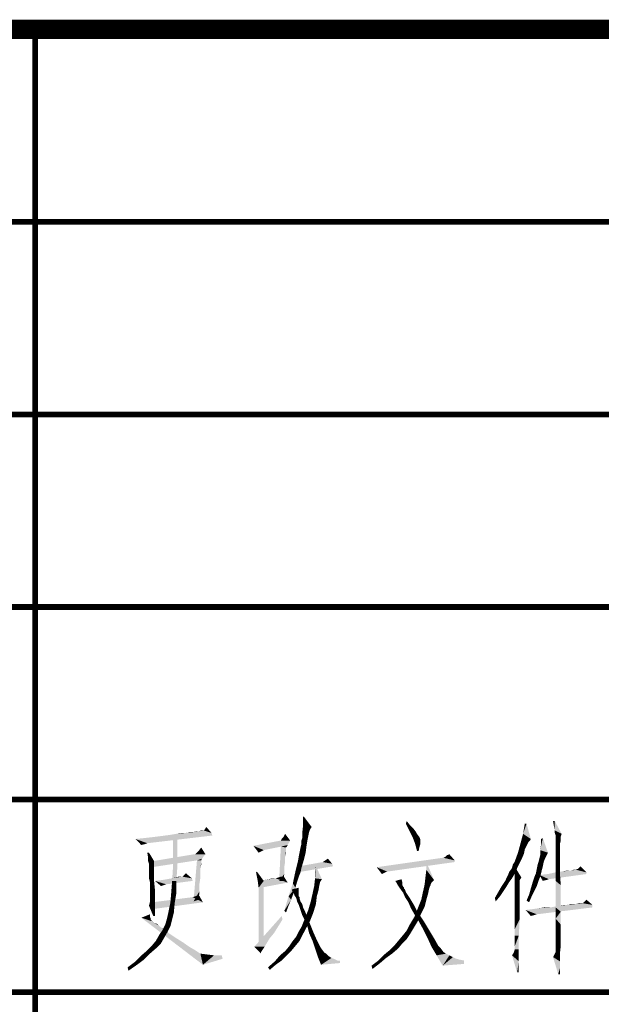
# Model space of a CAD drawing. Header units: millimetres. Extents: x 0 to 420, y 0 to 297.
# Tile 15 of 27: x 250 to 265, y 25 to 50. Entities that reach past the tile are written whole.
import ezdxf

# ---------------------------------------------------------------- set-up
doc = ezdxf.new("R2010")
doc.units = ezdxf.units.MM
doc.header["$LTSCALE"] = 23.1
doc.layers.get('0').update_dxf_attribs({"linetype": 'CONTINUOUS'})
doc.layers.add('GMA1347总成-02_DXF_FORMAT', color=7, linetype='CONTINUOUS')

msp = doc.modelspace()

# ---------------------------------------------------------------- linework, layer by layer
at = {"color": 1, "linetype": 'CONTINUOUS'}
for points in [[(256.977, 29.556), (256.954, 29.333), (256.954, 29.556)], [(256.954, 29.333), (256.977, 29.556), (257.177, 29.289)], [(259.621, 29.378), (259.643, 29.444), (259.732, 29.333)], [(263.488, 29.444), (263.465, 29.311), (263.443, 29.444)], [(263.488, 29.2), (263.465, 29.311), (263.488, 29.444)], [(263.488, 29.2), (263.488, 29.444), (263.665, 29.111)], [(254.11, 29.156), (253.91, 29.133), (254.021, 29.156)], [(254.577, 29.133), (253.91, 29.133), (254.11, 29.156)], [(254.243, 29.178), (254.11, 29.156), (254.177, 29.178)], [(254.577, 29.133), (254.11, 29.156), (254.243, 29.178)], [(254.354, 29.2), (254.377, 29.2), (254.243, 29.178)], [(254.332, 29.2), (254.354, 29.2), (254.243, 29.178)], [(254.332, 29.2), (254.243, 29.178), (254.31, 29.2)], [(254.577, 29.133), (254.243, 29.178), (254.377, 29.2)], [(254.577, 29.133), (254.377, 29.2), (254.399, 29.222)], [(254.399, 29.222), (254.443, 29.289), (254.577, 29.133)], [(257.177, 29.289), (256.932, 29.133), (256.954, 29.333)], [(257.177, 29.289), (257.132, 29.222), (256.932, 29.133)], [(257.132, 29.222), (257.11, 29.156), (256.932, 29.133)], [(256.932, 29.067), (256.932, 29.133), (257.11, 29.156)], [(256.932, 29.067), (257.11, 29.156), (257.088, 29.044)], [(259.732, 29.333), (259.71, 29.2), (259.621, 29.378)], [(259.732, 29.333), (259.821, 29.244), (259.71, 29.2)], [(259.71, 29.2), (259.821, 29.244), (259.888, 29.156)], [(259.888, 29.156), (259.799, 29.022), (259.71, 29.2)], [(259.888, 29.156), (259.91, 29.111), (259.799, 29.022)], [(262.754, 29.378), (262.665, 29.111), (262.71, 29.378)], [(262.665, 29.111), (262.754, 29.378), (262.865, 28.978)], [(263.665, 29.111), (263.488, 29.133), (263.488, 29.2)], [(252.599, 28.978), (252.821, 29), (254.599, 29.067)], [(252.599, 28.978), (254.599, 29.067), (252.91, 28.867)], [(252.91, 28.867), (252.754, 28.822), (252.599, 28.978)], [(252.821, 29), (253.021, 29.022), (254.599, 29.067)], [(253.021, 29.022), (253.199, 29.044), (254.599, 29.067)], [(254.599, 29.067), (253.199, 29.044), (253.377, 29.067)], [(253.377, 29.067), (253.532, 29.089), (254.577, 29.133)], [(253.377, 29.067), (254.577, 29.133), (254.599, 29.067)], [(253.532, 29.089), (253.665, 29.111), (254.577, 29.133)], [(253.688, 29.022), (253.577, 28.6), (253.577, 29.022)], [(253.577, 28.6), (253.688, 29.022), (253.688, 28.6)], [(253.91, 29.133), (254.577, 29.133), (253.665, 29.111)], [(253.91, 29.133), (253.665, 29.111), (253.799, 29.133)], [(256.621, 28.933), (256.577, 28.867), (255.665, 28.8)], [(256.377, 28.933), (256.621, 28.933), (255.665, 28.8)], [(256.377, 28.933), (255.665, 28.8), (256.354, 28.933)], [(256.377, 28.933), (256.399, 28.978), (256.443, 29.022)], [(256.621, 28.933), (256.377, 28.933), (256.443, 29.022)], [(256.443, 29.022), (256.488, 29.111), (256.621, 28.933)], [(256.91, 28.933), (256.932, 29), (257.088, 29.044)], [(256.91, 28.933), (257.088, 29.044), (257.065, 28.933)], [(257.065, 28.933), (256.91, 28.844), (256.91, 28.933)], [(256.91, 28.844), (257.065, 28.933), (257.043, 28.8)], [(257.088, 29.044), (256.932, 29), (256.932, 29.067)], [(259.799, 29.022), (259.91, 29.111), (259.977, 29.022)], [(259.977, 29.022), (259.865, 28.844), (259.799, 29.022)], [(259.977, 29.022), (259.999, 28.956), (259.865, 28.844)], [(259.999, 28.956), (259.999, 28.911), (259.865, 28.844)], [(259.865, 28.844), (259.999, 28.911), (259.999, 28.844)], [(262.865, 28.978), (262.599, 28.867), (262.665, 29.111)], [(262.865, 28.978), (262.843, 28.933), (262.599, 28.867)], [(262.843, 28.933), (262.799, 28.889), (262.599, 28.867)], [(262.599, 28.867), (262.799, 28.889), (262.754, 28.8)], [(263.11, 28.689), (263.132, 28.844), (263.177, 29)], [(263.11, 28.689), (263.177, 29), (263.31, 28.622)], [(263.132, 28.844), (263.132, 28.978), (263.177, 29)], [(263.665, 29.111), (263.51, 29.067), (263.488, 29.133)], [(263.51, 29.067), (263.665, 29.111), (263.643, 29.044)], [(263.643, 29.044), (263.51, 29.022), (263.51, 29.067)], [(263.51, 29.022), (263.643, 29.044), (263.643, 28.978)], [(263.643, 28.978), (263.51, 28.956), (263.51, 29.022)], [(263.51, 28.956), (263.643, 28.978), (263.643, 28.933)], [(263.643, 28.933), (263.51, 28.822), (263.51, 28.956)], [(263.643, 28.933), (263.621, 28.844), (263.51, 28.822)], [(252.91, 28.867), (252.843, 28.844), (252.754, 28.822)], [(254.154, 28.578), (254.199, 28.622), (254.243, 28.667)], [(254.421, 28.578), (254.154, 28.578), (254.243, 28.667)], [(254.243, 28.667), (254.31, 28.756), (254.421, 28.578)], [(256.577, 28.867), (256.554, 28.822), (255.665, 28.8)], [(256.377, 28.778), (255.665, 28.8), (256.554, 28.822)], [(255.665, 28.8), (256.377, 28.778), (255.932, 28.689)], [(255.932, 28.689), (255.799, 28.622), (255.665, 28.8)], [(256.51, 28.756), (256.332, 27.889), (256.377, 28.778)], [(256.51, 28.756), (256.51, 28.733), (256.332, 27.889)], [(256.51, 28.733), (256.51, 28.667), (256.332, 27.889)], [(256.51, 28.667), (256.488, 28.511), (256.332, 27.889)], [(256.377, 28.778), (256.554, 28.822), (256.532, 28.778)], [(256.377, 28.778), (256.532, 28.778), (256.51, 28.756)], [(256.51, 28.667), (256.51, 28.6), (256.488, 28.511)], [(257.021, 28.622), (256.843, 28.533), (256.865, 28.644)], [(256.865, 28.644), (256.888, 28.756), (257.043, 28.8)], [(256.865, 28.644), (257.043, 28.8), (257.021, 28.622)], [(257.043, 28.8), (256.888, 28.756), (256.91, 28.844)], [(259.999, 28.844), (259.91, 28.667), (259.865, 28.844)], [(259.999, 28.844), (259.977, 28.778), (259.91, 28.667)], [(259.91, 28.667), (259.977, 28.778), (259.954, 28.667)], [(262.754, 28.8), (262.532, 28.622), (262.599, 28.867)], [(262.754, 28.8), (262.71, 28.711), (262.532, 28.622)], [(262.532, 28.622), (262.71, 28.711), (262.688, 28.6)], [(263.31, 28.622), (263.11, 28.556), (263.11, 28.689)], [(263.51, 28.822), (263.621, 28.844), (263.621, 28.733)], [(263.621, 28.733), (263.51, 28.644), (263.51, 28.822)], [(263.51, 28.644), (263.621, 28.733), (263.621, 28.556)], [(263.621, 28.556), (263.51, 28.444), (263.51, 28.644)], [(252.954, 28.622), (252.932, 28.489), (252.91, 28.622)], [(252.932, 28.4), (252.932, 28.489), (252.954, 28.622)], [(252.932, 28.4), (252.954, 28.622), (253.088, 28.4)], [(253.088, 28.4), (252.954, 28.333), (252.932, 28.4)], [(252.954, 28.289), (252.954, 28.333), (253.088, 28.4)], [(252.954, 28.267), (252.954, 28.289), (253.088, 28.4)], [(252.954, 28.244), (252.954, 28.267), (253.088, 28.4)], [(252.954, 28.222), (252.954, 28.244), (253.088, 28.4)], [(252.954, 28.178), (252.954, 28.222), (253.088, 28.4)], [(252.954, 28.111), (252.954, 28.178), (253.088, 28.4)], [(252.954, 28.111), (253.088, 28.4), (253.088, 28.111)], [(253.043, 28.4), (254.199, 28.422), (253.021, 28.244)], [(254.421, 28.578), (254.377, 28.533), (253.043, 28.4)], [(254.154, 28.578), (254.421, 28.578), (253.043, 28.4)], [(254.154, 28.578), (253.043, 28.4), (254.11, 28.578)], [(254.377, 28.533), (254.332, 28.467), (253.043, 28.4)], [(254.332, 28.467), (254.199, 28.422), (253.043, 28.4)], [(253.688, 28.6), (253.577, 28.244), (253.577, 28.6)], [(253.577, 28.244), (253.688, 28.6), (253.688, 28.222)], [(254.31, 28.422), (254.31, 28.378), (254.11, 27.356)], [(254.31, 28.422), (254.11, 27.356), (254.199, 28.422)], [(254.31, 28.378), (254.31, 28.356), (254.11, 27.356)], [(254.199, 28.422), (254.332, 28.467), (254.31, 28.422)], [(256.488, 28.511), (256.488, 28.378), (256.332, 27.889)], [(256.488, 28.378), (256.465, 28.244), (256.332, 27.889)], [(256.91, 28.222), (256.754, 28.133), (256.821, 28.4)], [(256.977, 28.444), (256.821, 28.4), (256.843, 28.533)], [(256.821, 28.4), (256.977, 28.444), (256.91, 28.222)], [(256.843, 28.533), (257.021, 28.622), (256.977, 28.444)], [(257.71, 28.333), (256.843, 28.267), (257.465, 28.378)], [(257.465, 28.378), (257.532, 28.422), (257.599, 28.467)], [(257.465, 28.378), (257.599, 28.467), (257.71, 28.333)], [(260.599, 28.489), (260.888, 28.422), (258.865, 28.244)], [(260.599, 28.489), (258.865, 28.244), (260.577, 28.489)], [(260.888, 28.422), (260.888, 28.378), (258.865, 28.244)], [(259.132, 28.133), (258.865, 28.244), (260.888, 28.378)], [(259.132, 28.133), (260.888, 28.378), (259.154, 28.133)], [(260.154, 28.178), (260.154, 28.378), (260.354, 27.911)], [(260.888, 28.422), (260.599, 28.489), (260.643, 28.511)], [(260.643, 28.511), (260.688, 28.556), (260.754, 28.578)], [(260.643, 28.511), (260.754, 28.578), (260.888, 28.422)], [(262.577, 28.356), (262.399, 28.311), (262.443, 28.378)], [(262.688, 28.6), (262.443, 28.378), (262.532, 28.622)], [(262.688, 28.6), (262.643, 28.489), (262.443, 28.378)], [(262.443, 28.378), (262.643, 28.489), (262.577, 28.356)], [(263.199, 28.378), (263.043, 28.311), (263.065, 28.378)], [(263.043, 28.311), (263.199, 28.378), (263.177, 28.267)], [(263.243, 28.489), (263.065, 28.378), (263.11, 28.556)], [(263.065, 28.378), (263.243, 28.489), (263.199, 28.378)], [(263.31, 28.622), (263.288, 28.578), (263.11, 28.556)], [(263.11, 28.556), (263.288, 28.578), (263.243, 28.489)], [(263.51, 28.444), (263.621, 28.556), (263.621, 28.356)], [(263.621, 28.356), (263.51, 28.178), (263.51, 28.444)], [(253.688, 28.222), (253.554, 27.889), (253.577, 28.244)], [(253.554, 27.889), (253.688, 28.222), (253.665, 27.889)], [(254.31, 28.356), (254.288, 28.222), (254.11, 27.356)], [(254.288, 28.222), (254.288, 28.111), (254.11, 27.356)], [(254.31, 28.356), (254.31, 28.311), (254.288, 28.222)], [(255.777, 27.889), (255.732, 28.111), (255.754, 28.133)], [(255.777, 27.889), (255.754, 28.133), (255.932, 27.889)], [(256.465, 28.244), (256.465, 28.067), (256.332, 27.889)], [(256.888, 28.111), (256.688, 27.822), (256.754, 28.133)], [(256.754, 28.133), (256.91, 28.222), (256.888, 28.111)], [(257.732, 28.267), (256.799, 28.111), (256.843, 28.267)], [(256.843, 28.267), (257.71, 28.333), (257.732, 28.267)], [(257.265, 27.956), (257.265, 28.111), (257.288, 28.267)], [(257.265, 27.956), (257.288, 28.267), (257.443, 27.933)], [(258.865, 28.244), (259.132, 28.133), (259.088, 28.111)], [(258.865, 28.244), (259.088, 28.111), (259.043, 28.089)], [(259.043, 28.089), (258.999, 28.067), (258.865, 28.244)], [(260.354, 27.911), (260.132, 28), (260.154, 28.178)], [(262.488, 28.133), (262.443, 28.067), (262.265, 28.022)], [(262.488, 28.133), (262.265, 28.022), (262.31, 28.133)], [(262.51, 28.222), (262.31, 28.133), (262.377, 28.222)], [(262.31, 28.133), (262.51, 28.222), (262.488, 28.133)], [(262.377, 28.222), (262.399, 28.311), (262.577, 28.356)], [(262.377, 28.222), (262.577, 28.356), (262.51, 28.222)], [(262.443, 28.133), (262.421, 28.244), (262.443, 28.267)], [(262.443, 28.133), (262.443, 28.267), (262.621, 27.978)], [(262.621, 27.978), (262.443, 28.022), (262.443, 28.133)], [(263.154, 28.178), (262.999, 28.089), (263.021, 28.2)], [(262.999, 28.089), (263.154, 28.178), (263.132, 28.089)], [(263.177, 28.267), (263.021, 28.2), (263.043, 28.311)], [(263.021, 28.2), (263.177, 28.267), (263.154, 28.178)], [(263.51, 28.178), (263.621, 28.356), (263.621, 28.089)], [(263.621, 28.089), (263.51, 27.889), (263.51, 28.178)], [(263.51, 28.111), (263.665, 28.133), (263.91, 28.156)], [(264.31, 28.111), (263.51, 28.111), (263.91, 28.156)], [(263.91, 28.156), (263.665, 28.133), (263.799, 28.156)], [(264.043, 28.178), (263.91, 28.156), (263.977, 28.178)], [(264.31, 28.111), (263.91, 28.156), (264.043, 28.178)], [(264.088, 28.2), (264.043, 28.178), (264.065, 28.2)], [(264.31, 28.111), (264.043, 28.178), (264.088, 28.2)], [(264.31, 28.111), (264.088, 28.2), (264.11, 28.222)], [(264.11, 28.222), (264.154, 28.267), (264.31, 28.111)], [(253.088, 28.111), (252.954, 28.044), (252.954, 28.111)], [(252.954, 27.956), (252.954, 28.044), (253.088, 28.111)], [(252.977, 27.867), (252.954, 27.956), (253.088, 28.111)], [(252.977, 27.867), (253.088, 28.111), (253.088, 27.867)], [(253.088, 27.867), (252.977, 27.711), (252.977, 27.867)], [(252.977, 27.711), (253.088, 27.867), (253.11, 27.644)], [(253.11, 27.889), (253.288, 27.911), (254.065, 27.956)], [(253.11, 27.889), (254.065, 27.956), (254.088, 27.889)], [(253.11, 27.889), (254.088, 27.889), (253.399, 27.8)], [(253.11, 27.889), (253.399, 27.8), (253.332, 27.778)], [(253.332, 27.778), (253.265, 27.756), (253.11, 27.889)], [(253.288, 27.911), (253.421, 27.933), (254.065, 27.956)], [(254.065, 27.956), (253.421, 27.933), (253.554, 27.956)], [(253.665, 27.889), (253.532, 27.6), (253.554, 27.889)], [(253.532, 27.6), (253.665, 27.889), (253.665, 27.578)], [(253.554, 27.956), (253.643, 27.978), (253.821, 28)], [(254.065, 27.956), (253.554, 27.956), (253.821, 28)], [(253.777, 28), (253.821, 28), (253.643, 27.978)], [(253.777, 28), (253.643, 27.978), (253.732, 28)], [(253.821, 28), (253.865, 28.044), (253.91, 28.089)], [(253.821, 28), (253.91, 28.089), (254.065, 27.956)], [(253.821, 28), (253.843, 28.022), (253.865, 28.044)], [(254.288, 28.111), (254.288, 27.978), (254.11, 27.356)], [(254.288, 27.978), (254.265, 27.822), (254.11, 27.356)], [(255.932, 27.889), (255.799, 27.711), (255.777, 27.889)], [(255.799, 27.889), (255.932, 27.911), (256.243, 27.956)], [(256.554, 27.844), (255.799, 27.889), (256.243, 27.956)], [(256.554, 27.844), (255.843, 27.711), (255.799, 27.889)], [(255.799, 27.711), (255.932, 27.889), (255.932, 26.244)], [(255.932, 27.911), (256.065, 27.933), (256.243, 27.956)], [(256.243, 27.956), (256.065, 27.933), (256.154, 27.956)], [(256.243, 27.956), (256.31, 27.978), (256.421, 28)], [(256.554, 27.844), (256.243, 27.956), (256.421, 28)], [(256.421, 28), (256.31, 27.978), (256.377, 28)], [(256.332, 27.889), (256.465, 28.067), (256.443, 27.889)], [(256.421, 28), (256.443, 28.022), (256.554, 27.844)], [(256.888, 28.111), (256.843, 28), (256.688, 27.822)], [(256.843, 28), (256.799, 27.867), (256.688, 27.822)], [(256.688, 27.822), (256.799, 27.867), (256.754, 27.711)], [(257.443, 27.933), (257.243, 27.756), (257.265, 27.956)], [(257.443, 27.933), (257.399, 27.867), (257.243, 27.756)], [(257.399, 27.867), (257.377, 27.778), (257.243, 27.756)], [(259.354, 27.867), (259.354, 27.889), (259.51, 27.933)], [(259.377, 27.844), (259.354, 27.867), (259.51, 27.933)], [(259.377, 27.844), (259.51, 27.933), (259.532, 27.844)], [(260.354, 27.911), (260.11, 27.8), (260.132, 28)], [(260.354, 27.911), (260.31, 27.867), (260.11, 27.8)], [(260.31, 27.867), (260.288, 27.844), (260.11, 27.8)], [(262.31, 27.867), (262.11, 27.756), (262.199, 27.889)], [(262.11, 27.756), (262.31, 27.867), (262.243, 27.756)], [(262.377, 27.956), (262.199, 27.889), (262.265, 28.022)], [(262.199, 27.889), (262.377, 27.956), (262.31, 27.867)], [(262.265, 28.022), (262.443, 28.067), (262.377, 27.956)], [(262.621, 27.978), (262.443, 27.956), (262.443, 28.022)], [(262.443, 27.911), (262.443, 27.956), (262.621, 27.978)], [(262.443, 27.911), (262.621, 27.978), (262.577, 27.911)], [(262.577, 27.911), (262.443, 27.867), (262.443, 27.911)], [(262.443, 27.822), (262.443, 27.867), (262.577, 27.911)], [(262.443, 27.822), (262.577, 27.911), (262.577, 27.822)], [(263.065, 27.889), (262.91, 27.844), (262.954, 27.978)], [(262.91, 27.844), (263.065, 27.889), (263.021, 27.756)], [(263.132, 28.089), (263.11, 28), (262.954, 27.978)], [(263.132, 28.089), (262.954, 27.978), (262.999, 28.089)], [(262.954, 27.978), (263.11, 28), (263.065, 27.889)], [(264.31, 28.067), (263.088, 28.044), (263.31, 28.067)], [(263.088, 28.044), (264.31, 28.067), (263.332, 27.933)], [(263.332, 27.933), (263.177, 27.889), (263.088, 28.044)], [(263.332, 27.933), (263.265, 27.911), (263.177, 27.889)], [(264.31, 28.111), (263.31, 28.067), (263.51, 28.111)], [(263.31, 28.067), (264.31, 28.111), (264.31, 28.067)], [(263.51, 27.889), (263.621, 28.089), (263.643, 27.778)], [(263.643, 27.778), (263.51, 27.556), (263.51, 27.889)], [(253.11, 27.644), (252.977, 27.556), (252.977, 27.711)], [(252.977, 27.467), (252.977, 27.556), (253.11, 27.644)], [(252.977, 27.467), (253.11, 27.644), (253.11, 27.444)], [(254.265, 27.822), (254.265, 27.622), (254.11, 27.356)], [(254.265, 27.622), (254.243, 27.4), (254.11, 27.356)], [(255.932, 26.244), (255.799, 26.178), (255.799, 27.711)], [(256.754, 27.711), (256.577, 27.489), (256.688, 27.822)], [(256.754, 27.711), (256.71, 27.578), (256.577, 27.489)], [(256.665, 27.644), (256.665, 27.667), (256.843, 27.711)], [(256.665, 27.644), (256.843, 27.711), (256.843, 27.644)], [(256.843, 27.644), (256.688, 27.622), (256.665, 27.644)], [(256.71, 27.578), (256.688, 27.622), (256.843, 27.644)], [(256.71, 27.578), (256.843, 27.644), (256.843, 27.578)], [(257.354, 27.644), (257.199, 27.556), (257.243, 27.756)], [(257.199, 27.556), (257.354, 27.644), (257.31, 27.489)], [(257.243, 27.756), (257.377, 27.778), (257.354, 27.644)], [(259.532, 27.844), (259.399, 27.8), (259.377, 27.844)], [(259.399, 27.8), (259.532, 27.844), (259.532, 27.778)], [(259.532, 27.778), (259.443, 27.733), (259.399, 27.8)], [(259.443, 27.733), (259.532, 27.778), (259.554, 27.733)], [(259.554, 27.733), (259.488, 27.667), (259.443, 27.733)], [(259.554, 27.733), (259.577, 27.711), (259.488, 27.667)], [(259.577, 27.711), (259.577, 27.689), (259.488, 27.667)], [(259.488, 27.667), (259.577, 27.689), (259.599, 27.667)], [(259.599, 27.667), (259.554, 27.578), (259.488, 27.667)], [(259.599, 27.667), (259.621, 27.6), (259.554, 27.578)], [(260.265, 27.8), (260.265, 27.778), (260.065, 27.6)], [(260.265, 27.8), (260.065, 27.6), (260.11, 27.8)], [(260.265, 27.778), (260.243, 27.733), (260.065, 27.6)], [(260.243, 27.733), (260.221, 27.667), (260.065, 27.6)], [(260.065, 27.6), (260.221, 27.667), (260.199, 27.556)], [(260.11, 27.8), (260.288, 27.844), (260.265, 27.8)], [(262.243, 27.756), (262.154, 27.622), (262.021, 27.6)], [(262.243, 27.756), (262.021, 27.6), (262.11, 27.756)], [(262.021, 27.6), (262.154, 27.622), (262.065, 27.489)], [(262.577, 27.822), (262.577, 27.8), (262.443, 27.733)], [(262.577, 27.822), (262.443, 27.733), (262.443, 27.822)], [(262.443, 27.733), (262.577, 27.8), (262.577, 27.733)], [(262.577, 27.733), (262.577, 27.667), (262.443, 27.644)], [(262.577, 27.733), (262.443, 27.644), (262.443, 27.733)], [(262.443, 27.644), (262.577, 27.667), (262.577, 27.556)], [(262.577, 27.556), (262.443, 27.511), (262.443, 27.644)], [(262.954, 27.622), (262.821, 27.533), (262.865, 27.689)], [(262.821, 27.533), (262.954, 27.622), (262.888, 27.489)], [(263.021, 27.756), (262.865, 27.689), (262.91, 27.844)], [(262.865, 27.689), (263.021, 27.756), (262.954, 27.622)], [(263.51, 27.556), (263.643, 27.778), (263.643, 27.444)], [(253.11, 27.444), (252.977, 27.4), (252.977, 27.467)], [(252.977, 27.333), (252.977, 27.4), (253.11, 27.444)], [(252.977, 27.333), (253.11, 27.444), (253.11, 27.267)], [(254.354, 27.333), (253.043, 27.333), (254.088, 27.467)], [(253.665, 27.578), (253.51, 27.333), (253.532, 27.6)], [(253.51, 27.333), (253.665, 27.578), (253.621, 27.311)], [(254.354, 27.333), (254.088, 27.467), (254.154, 27.489)], [(254.154, 27.489), (254.243, 27.533), (254.354, 27.333)], [(256.643, 27.4), (256.465, 27.111), (256.577, 27.489)], [(256.643, 27.4), (256.577, 27.244), (256.465, 27.111)], [(256.577, 27.489), (256.71, 27.578), (256.643, 27.4)], [(256.843, 27.578), (256.732, 27.511), (256.71, 27.578)], [(256.843, 27.578), (256.843, 27.533), (256.732, 27.511)], [(256.732, 27.511), (256.843, 27.533), (256.843, 27.511)], [(256.843, 27.511), (256.777, 27.444), (256.732, 27.511)], [(256.843, 27.511), (256.843, 27.489), (256.777, 27.444)], [(256.843, 27.489), (256.865, 27.467), (256.777, 27.444)], [(256.777, 27.444), (256.865, 27.467), (256.865, 27.422)], [(256.865, 27.422), (256.799, 27.356), (256.777, 27.444)], [(256.799, 27.356), (256.865, 27.422), (256.888, 27.356)], [(256.888, 27.356), (256.843, 27.267), (256.799, 27.356)], [(256.888, 27.356), (256.932, 27.289), (256.843, 27.267)], [(257.288, 27.289), (257.088, 27.133), (257.154, 27.356)], [(257.31, 27.489), (257.154, 27.356), (257.199, 27.556)], [(257.154, 27.356), (257.31, 27.489), (257.288, 27.289)], [(259.554, 27.578), (259.621, 27.6), (259.665, 27.533)], [(259.665, 27.533), (259.599, 27.467), (259.554, 27.578)], [(259.599, 27.467), (259.665, 27.533), (259.71, 27.467)], [(259.71, 27.467), (259.688, 27.333), (259.599, 27.467)], [(259.71, 27.467), (259.777, 27.356), (259.688, 27.333)], [(259.688, 27.333), (259.777, 27.356), (259.843, 27.244)], [(260.154, 27.4), (260.11, 27.222), (259.932, 27.178)], [(260.154, 27.4), (259.932, 27.178), (260.021, 27.4)], [(260.199, 27.556), (260.021, 27.4), (260.065, 27.6)], [(260.021, 27.4), (260.199, 27.556), (260.154, 27.4)], [(262.065, 27.489), (261.932, 27.444), (262.021, 27.6)], [(261.932, 27.444), (262.065, 27.489), (261.954, 27.356)], [(262.443, 27.511), (262.577, 27.556), (262.577, 27.422)], [(262.577, 27.422), (262.443, 27.356), (262.443, 27.511)], [(262.443, 27.356), (262.577, 27.422), (262.577, 27.267)], [(262.577, 27.267), (262.443, 27.2), (262.443, 27.356)], [(262.888, 27.489), (262.754, 27.378), (262.821, 27.533)], [(262.754, 27.378), (262.888, 27.489), (262.821, 27.333)], [(263.643, 27.444), (263.51, 27.2), (263.51, 27.556)], [(263.51, 27.2), (263.643, 27.444), (263.643, 27.089)], [(264.243, 27.333), (264.31, 27.4), (264.465, 27.267)], [(253.11, 27.267), (252.954, 27.244), (252.977, 27.333)], [(252.954, 27.244), (253.11, 27.267), (253.11, 27.133)], [(253.11, 27.133), (253.065, 26.978), (252.954, 27.244)], [(254.354, 27.333), (253.043, 27.156), (253.043, 27.333)], [(253.11, 27.133), (253.11, 27.044), (253.065, 26.978)], [(253.599, 27.067), (253.421, 26.911), (253.465, 27.111)], [(253.621, 27.311), (253.465, 27.111), (253.51, 27.333)], [(253.465, 27.111), (253.621, 27.311), (253.599, 27.067)], [(256.465, 27.111), (256.577, 27.244), (256.51, 27.067)], [(256.843, 27.267), (256.932, 27.289), (256.954, 27.2)], [(256.954, 27.2), (256.888, 27.133), (256.843, 27.267)], [(256.888, 27.133), (256.954, 27.2), (256.999, 27.111)], [(256.999, 27.111), (256.932, 27), (256.888, 27.133)], [(256.932, 27), (256.999, 27.111), (257.043, 27)], [(257.221, 27.067), (256.999, 26.911), (257.088, 27.133)], [(257.088, 27.133), (257.288, 27.289), (257.221, 27.067)], [(259.843, 27.244), (259.754, 27.178), (259.688, 27.333)], [(259.754, 27.178), (259.843, 27.244), (259.91, 27.111)], [(259.91, 27.111), (259.843, 27.022), (259.754, 27.178)], [(260.021, 27.044), (259.843, 26.956), (259.932, 27.178)], [(259.954, 26.844), (259.843, 27.022), (259.91, 27.111)], [(259.954, 26.844), (259.91, 27.111), (260.088, 26.844)], [(259.932, 27.178), (260.11, 27.222), (260.021, 27.044)], [(262.443, 27.2), (262.577, 27.267), (262.577, 27.089)], [(262.577, 27.089), (262.443, 27), (262.443, 27.2)], [(262.732, 27.133), (262.91, 27.156), (264.465, 27.2)], [(262.732, 27.133), (264.465, 27.2), (263.021, 27.022)], [(263.021, 27.022), (262.865, 26.978), (262.732, 27.133)], [(262.91, 27.156), (263.065, 27.178), (264.465, 27.2)], [(263.377, 27.2), (264.465, 27.2), (263.065, 27.178)], [(263.377, 27.2), (263.065, 27.178), (263.221, 27.2)], [(263.377, 27.2), (263.488, 27.222), (264.465, 27.267)], [(263.377, 27.2), (264.465, 27.267), (264.465, 27.2)], [(263.488, 27.222), (263.621, 27.244), (264.465, 27.267)], [(263.643, 27.089), (263.51, 26.911), (263.51, 27.2)], [(263.821, 27.267), (264.465, 27.267), (263.621, 27.244)], [(263.821, 27.267), (263.621, 27.244), (263.732, 27.267)], [(263.977, 27.289), (264.043, 27.289), (263.821, 27.267)], [(263.977, 27.289), (263.821, 27.267), (263.91, 27.289)], [(264.465, 27.267), (263.821, 27.267), (264.043, 27.289)], [(264.177, 27.311), (264.199, 27.311), (264.043, 27.289)], [(264.154, 27.311), (264.177, 27.311), (264.043, 27.289)], [(264.154, 27.311), (264.043, 27.289), (264.11, 27.311)], [(264.465, 27.267), (264.043, 27.289), (264.199, 27.311)], [(264.465, 27.267), (264.199, 27.311), (264.243, 27.333)], [(252.977, 26.956), (252.754, 26.933), (252.977, 27.022)], [(252.754, 26.933), (252.977, 26.956), (252.999, 26.911)], [(252.754, 26.933), (252.999, 26.911), (252.999, 26.889)], [(252.754, 26.933), (252.999, 26.889), (253.021, 26.844)], [(253.021, 26.844), (254.354, 25.711), (252.754, 26.933)], [(252.999, 26.889), (253.021, 26.867), (253.021, 26.844)], [(253.021, 26.844), (253.065, 26.822), (253.088, 26.8)], [(253.021, 26.844), (253.088, 26.8), (254.354, 25.711)], [(253.065, 26.978), (253.11, 27.044), (253.11, 26.978)], [(253.554, 26.889), (253.377, 26.756), (253.421, 26.911)], [(253.377, 26.756), (253.554, 26.889), (253.51, 26.711)], [(253.421, 26.911), (253.599, 27.067), (253.554, 26.889)], [(256.421, 26.889), (255.688, 26.178), (256.399, 26.978)], [(256.421, 26.889), (256.31, 26.711), (255.688, 26.178)], [(257.132, 26.844), (256.91, 26.689), (256.999, 26.911)], [(256.91, 26.689), (257.132, 26.844), (256.999, 26.6)], [(257.043, 27), (256.999, 26.867), (256.932, 27)], [(256.999, 26.911), (257.221, 27.067), (257.132, 26.844)], [(256.999, 26.867), (257.043, 27), (257.132, 26.778)], [(257.132, 26.778), (257.065, 26.711), (256.999, 26.867)], [(259.932, 26.844), (259.71, 26.733), (259.843, 26.956)], [(259.71, 26.733), (259.932, 26.844), (259.799, 26.622)], [(259.843, 26.956), (260.021, 27.044), (259.932, 26.844)], [(260.088, 26.844), (260.065, 26.644), (259.954, 26.844)], [(260.065, 26.644), (260.088, 26.844), (260.221, 26.622)], [(262.443, 27), (262.577, 27.089), (262.577, 26.889)], [(262.577, 26.889), (262.443, 26.8), (262.443, 27)], [(262.443, 26.622), (262.443, 26.8), (262.577, 26.889)], [(262.443, 26.467), (262.443, 26.622), (262.577, 26.889)], [(262.443, 26.467), (262.577, 26.889), (262.554, 26.467)], [(263.021, 27.022), (262.954, 27), (262.865, 26.978)], [(263.51, 26.911), (263.643, 27.089), (263.643, 26.756)], [(263.643, 26.756), (263.51, 26.667), (263.51, 26.911)], [(253.088, 26.8), (253.154, 26.778), (253.199, 26.733)], [(253.088, 26.8), (253.199, 26.733), (254.354, 25.711)], [(253.199, 26.733), (253.288, 26.667), (254.354, 25.711)], [(253.443, 26.578), (253.221, 26.489), (253.31, 26.622)], [(253.288, 26.667), (253.377, 26.622), (253.465, 26.533)], [(253.288, 26.667), (253.465, 26.533), (254.354, 25.711)], [(253.51, 26.711), (253.31, 26.622), (253.377, 26.756)], [(253.31, 26.622), (253.51, 26.711), (253.443, 26.578)], [(256.31, 26.711), (256.199, 26.533), (255.688, 26.178)], [(256.999, 26.6), (256.843, 26.578), (256.91, 26.689)], [(256.843, 26.578), (256.999, 26.6), (256.932, 26.467)], [(257.065, 26.711), (257.132, 26.778), (257.221, 26.556)], [(257.221, 26.556), (257.11, 26.533), (257.065, 26.711)], [(259.732, 26.511), (259.554, 26.489), (259.643, 26.6)], [(259.799, 26.622), (259.643, 26.6), (259.71, 26.733)], [(259.643, 26.6), (259.799, 26.622), (259.732, 26.511)], [(260.221, 26.622), (260.177, 26.422), (260.065, 26.644)], [(260.177, 26.422), (260.221, 26.622), (260.354, 26.4)], [(263.51, 26.667), (263.643, 26.756), (263.643, 26.467)], [(263.643, 26.467), (263.51, 26.444), (263.51, 26.667)], [(253.265, 26.267), (253.021, 26.2), (253.132, 26.333)], [(253.354, 26.422), (253.132, 26.333), (253.221, 26.489)], [(253.132, 26.333), (253.354, 26.422), (253.265, 26.267)], [(253.221, 26.489), (253.443, 26.578), (253.354, 26.422)], [(253.465, 26.533), (253.665, 26.4), (254.354, 25.711)], [(253.665, 26.4), (253.843, 26.289), (254.354, 25.711)], [(256.199, 26.533), (256.088, 26.4), (255.688, 26.178)], [(256.088, 26.4), (256.021, 26.289), (255.688, 26.178)], [(256.865, 26.333), (256.599, 26.2), (256.688, 26.333)], [(256.599, 26.2), (256.865, 26.333), (256.754, 26.2)], [(256.688, 26.333), (256.777, 26.444), (256.932, 26.467)], [(256.688, 26.333), (256.932, 26.467), (256.865, 26.333)], [(256.932, 26.467), (256.777, 26.444), (256.843, 26.578)], [(257.11, 26.533), (257.221, 26.556), (257.31, 26.356)], [(257.31, 26.356), (257.199, 26.333), (257.11, 26.533)], [(257.199, 26.333), (257.31, 26.356), (257.399, 26.178)], [(257.399, 26.178), (257.265, 26.133), (257.199, 26.333)], [(259.532, 26.267), (259.332, 26.222), (259.443, 26.356)], [(259.643, 26.378), (259.443, 26.356), (259.554, 26.489)], [(259.443, 26.356), (259.643, 26.378), (259.532, 26.267)], [(259.554, 26.489), (259.732, 26.511), (259.643, 26.378)], [(260.354, 26.4), (260.288, 26.178), (260.177, 26.422)], [(260.354, 26.4), (260.465, 26.2), (260.288, 26.178)], [(262.554, 26.467), (262.443, 26.356), (262.443, 26.467)], [(262.443, 26.244), (262.443, 26.356), (262.554, 26.467)], [(262.443, 26.178), (262.443, 26.244), (262.554, 26.467)], [(262.443, 26.111), (262.443, 26.178), (262.554, 26.467)], [(262.443, 26.111), (262.554, 26.467), (262.554, 26.111)], [(263.51, 26.289), (263.51, 26.444), (263.643, 26.467)], [(263.51, 26.289), (263.643, 26.467), (263.643, 26.2)], [(253.132, 26.133), (252.888, 26.067), (253.021, 26.2)], [(252.888, 26.067), (253.132, 26.133), (252.977, 26)], [(253.021, 26.2), (253.265, 26.267), (253.132, 26.133)], [(253.843, 26.289), (253.999, 26.178), (254.354, 25.711)], [(253.999, 26.178), (254.154, 26.089), (254.354, 25.711)], [(254.154, 26.089), (254.288, 26), (254.354, 25.711)], [(255.688, 26.178), (256.021, 26.289), (255.954, 26.178)], [(255.688, 26.178), (255.954, 26.178), (255.865, 26.044)], [(255.865, 26.044), (255.865, 26), (255.688, 26.178)], [(255.954, 26.178), (255.91, 26.111), (255.865, 26.044)], [(256.754, 26.2), (256.488, 26.067), (256.599, 26.2)], [(256.488, 26.067), (256.754, 26.2), (256.643, 26.067)], [(257.265, 26.133), (257.399, 26.178), (257.443, 26.111)], [(257.443, 26.111), (257.332, 25.933), (257.265, 26.133)], [(257.443, 26.111), (257.51, 26.022), (257.332, 25.933)], [(259.265, 26), (259.065, 25.978), (259.199, 26.089)], [(259.421, 26.133), (259.199, 26.089), (259.332, 26.222)], [(259.199, 26.089), (259.421, 26.133), (259.265, 26)], [(259.332, 26.222), (259.532, 26.267), (259.421, 26.133)], [(260.288, 26.178), (260.465, 26.2), (260.532, 26.133)], [(260.532, 26.133), (260.421, 25.956), (260.288, 26.178)], [(260.532, 26.133), (260.599, 26.044), (260.421, 25.956)], [(262.377, 25.956), (262.421, 26.022), (262.554, 26.111)], [(262.377, 25.956), (262.554, 26.111), (262.554, 25.8)], [(262.421, 26.022), (262.443, 26.089), (262.554, 26.111)], [(262.554, 26.111), (262.443, 26.089), (262.443, 26.111)], [(263.488, 26), (263.51, 26.044), (263.643, 26.2)], [(263.488, 26), (263.643, 26.2), (263.621, 26)], [(263.643, 26.2), (263.51, 26.156), (263.51, 26.289)], [(263.51, 26.089), (263.51, 26.156), (263.643, 26.2)], [(263.51, 26.044), (263.51, 26.089), (263.643, 26.2)], [(252.821, 25.844), (252.577, 25.778), (252.732, 25.933)], [(252.577, 25.778), (252.821, 25.844), (252.643, 25.711)], [(252.977, 26), (252.732, 25.933), (252.888, 26.067)], [(252.732, 25.933), (252.977, 26), (252.821, 25.844)], [(254.288, 26), (254.465, 25.978), (254.354, 25.711)], [(254.465, 25.978), (254.643, 25.956), (254.354, 25.711)], [(254.843, 25.956), (254.865, 25.867), (254.354, 25.711)], [(254.643, 25.956), (254.843, 25.956), (254.354, 25.711)], [(256.532, 25.956), (256.399, 25.822), (256.221, 25.8)], [(256.532, 25.956), (256.221, 25.8), (256.354, 25.956)], [(256.221, 25.8), (256.399, 25.822), (256.243, 25.711)], [(256.643, 26.067), (256.354, 25.956), (256.488, 26.067)], [(256.354, 25.956), (256.643, 26.067), (256.532, 25.956)], [(257.51, 26.022), (257.554, 26), (257.332, 25.933)], [(257.332, 25.933), (257.554, 26), (257.621, 25.933)], [(257.621, 25.933), (257.421, 25.711), (257.332, 25.933)], [(257.621, 25.933), (257.688, 25.889), (257.421, 25.711)], [(257.688, 25.889), (257.754, 25.867), (257.421, 25.711)], [(257.754, 25.867), (257.843, 25.822), (257.421, 25.711)], [(257.91, 25.822), (257.91, 25.756), (257.421, 25.711)], [(257.843, 25.822), (257.91, 25.822), (257.421, 25.711)], [(258.954, 25.756), (258.732, 25.689), (258.91, 25.822)], [(259.11, 25.889), (258.91, 25.822), (259.065, 25.978)], [(258.91, 25.822), (259.11, 25.889), (258.954, 25.756)], [(259.065, 25.978), (259.265, 26), (259.11, 25.889)], [(260.599, 26.044), (260.665, 26), (260.421, 25.956)], [(260.421, 25.956), (260.665, 26), (260.754, 25.956)], [(260.754, 25.956), (260.577, 25.689), (260.421, 25.956)], [(260.754, 25.956), (260.843, 25.911), (260.577, 25.689)], [(260.843, 25.911), (260.932, 25.867), (260.577, 25.689)], [(260.932, 25.867), (261.021, 25.844), (260.577, 25.689)], [(261.021, 25.844), (261.132, 25.822), (260.577, 25.689)], [(261.132, 25.822), (261.132, 25.733), (260.577, 25.689)], [(262.554, 25.8), (262.51, 25.511), (262.377, 25.956)], [(263.621, 26), (263.443, 25.911), (263.488, 26)], [(263.443, 25.911), (263.621, 26), (263.621, 25.8)], [(263.621, 25.8), (263.577, 25.467), (263.443, 25.911)], [(252.643, 25.711), (252.399, 25.644), (252.577, 25.778)], [(252.399, 25.644), (252.643, 25.711), (252.421, 25.556)], [(256.243, 25.711), (256.043, 25.644), (256.221, 25.8)], [(256.043, 25.644), (256.243, 25.711), (256.088, 25.578)], [(258.732, 25.689), (258.954, 25.756), (258.754, 25.6)], [(262.51, 25.511), (262.554, 25.8), (262.554, 25.511)], [(263.621, 25.8), (263.621, 25.622), (263.577, 25.467)], [(263.577, 25.467), (263.621, 25.622), (263.621, 25.467)]]:
    msp.add_solid(points, dxfattribs=at)
at = {"layer": 'GMA1347总成-02_DXF_FORMAT', "color": 7, "linetype": 'CONTINUOUS', "const_width": 0.5}
msp.add_lwpolyline([(234.75, 50), (415, 50)], dxfattribs=at)
at = {"layer": 'GMA1347总成-02_DXF_FORMAT', "color": 1, "linetype": 'CONTINUOUS', "const_width": 0.15}
for points in [[(250, 5), (250, 50)], [(235, 45), (295, 45)], [(235, 40), (295, 40)], [(235, 35), (295, 35)], [(235, 30), (295, 30)], [(235, 25), (355, 25)]]:
    msp.add_lwpolyline(points, dxfattribs=at)

doc.saveas('drawing.dxf')
